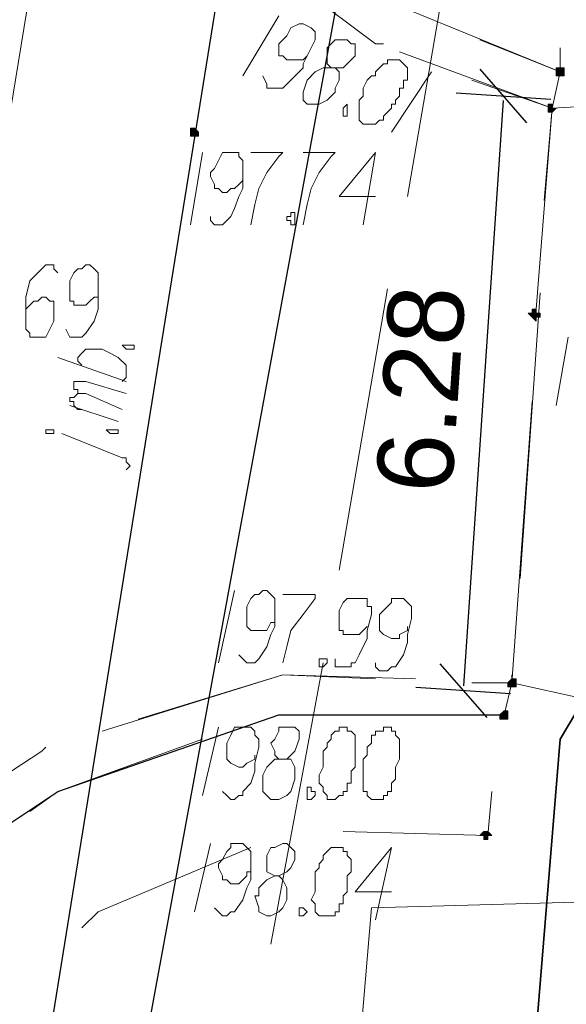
# Model space of a CAD drawing. Header units: metres. Extents: x 7431553 to 7432401, y 5544342 to 5544539.
# Tile 19 of 180: x 7432086.66 to 7432092.41, y 5544409.87 to 5544420.24. Entities that reach past the tile are written whole.
import ezdxf

# ---------------------------------------------------------------- set-up
doc = ezdxf.new("R2010")
doc.units = ezdxf.units.M
doc.header["$MEASUREMENT"] = 0
doc.layers.add('BG-PR90-PB-PZT-PZT01_2026_04_14$0$MAPA DCP', color=7, linetype='Continuous', lineweight=0)
doc.layers.add('PRIMETECH_XREF', color=7, linetype='Continuous', lineweight=5)
doc.layers.add('BG-PR90-PB-PZT-PZT01_2026_04_14$0$Z-wymiarowanie', color=43, linetype='Continuous')
doc.styles.add('BG-PR90-PB-PZT-PZT01_2026_04_14$0$Arial', font='arial.ttf')
doc.dimstyles.new('BG-PR90-PB-PZT-PZT01_2026_04_14$0$1-500', dxfattribs={"dimtxt": 0.8, "dimasz": 0.05, "dimexe": 0.009, "dimexo": 0.003125, "dimgap": 0.25, "dimtad": 1, "dimzin": 0, "dimdsep": 46, "dimtxsty": 'BG-PR90-PB-PZT-PZT01_2026_04_14$0$Arial', "dimblk1": 'BG-PR90-PB-PZT-PZT01_2026_04_14$0$ST', "dimblk2": 'BG-PR90-PB-PZT-PZT01_2026_04_14$0$ST', "dimsah": 1, "dimcen": 0, "dimse1": 1, "dimse2": 1, "dimclrd": 256, "dimclre": 256, "dimclrt": 256, "dimadec": 0, "dimazin": 0, "dimtfac": 1, "dimtdec": 0, "dimtix": 1, "dimtofl": 0, "dimtmove": 2, "dimatfit": 3, "dimldrblk": 'BG-PR90-PB-PZT-PZT01_2026_04_14$0$ST', "dimfxl": 1, "dimtolj": 1, "dimtzin": 0, "dimlwd": -1, "dimlwe": -1, "dimarcsym": 0})

# ---------------------------------------------------------------- blocks, each defined once
blk = doc.blocks.new('BG-PR90-PB-PZT-PZT01_2026_04_14$0$Naddrwiną2025_v2klauzulap')
at = {"layer": 'BG-PR90-PB-PZT-PZT01_2026_04_14$0$MAPA DCP', "linetype": 'Continuous', "lineweight": 0, "transparency": 33554559}
for points in [[(7431742.651, 5544506.52), (7431742.651, 5544506.52), (7431742.693, 5544506.52), (7431742.693, 5544506.52), (7431742.693, 5544506.52), (7431742.693, 5544506.52), (7431742.693, 5544506.562), (7431742.693, 5544506.562), (7431742.693, 5544506.562), (7431742.693, 5544506.562), (7431742.693, 5544506.605), (7431742.651, 5544506.605), (7431742.651, 5544506.605), (7431742.651, 5544506.605), (7431742.609, 5544506.605), (7431742.609, 5544506.562), (7431742.609, 5544506.562), (7431742.609, 5544506.562), (7431742.609, 5544506.562), (7431742.609, 5544506.52), (7431742.609, 5544506.52), (7431742.609, 5544506.52), (7431742.609, 5544506.52)], [(7431743.032, 5544506.435), (7431743.032, 5544506.435), (7431743.074, 5544506.435), (7431743.074, 5544506.435), (7431743.074, 5544506.435), (7431743.074, 5544506.435), (7431743.074, 5544506.478), (7431743.074, 5544506.478), (7431743.074, 5544506.478), (7431743.074, 5544506.478), (7431743.074, 5544506.478), (7431743.032, 5544506.52), (7431743.032, 5544506.52), (7431743.032, 5544506.52), (7431743.032, 5544506.478), (7431742.99, 5544506.478), (7431742.99, 5544506.478), (7431742.99, 5544506.478), (7431742.99, 5544506.478), (7431742.99, 5544506.435), (7431742.99, 5544506.435), (7431742.99, 5544506.435)], [(7431745.191, 5544506.224), (7431745.233, 5544506.266), (7431745.233, 5544506.266), (7431745.233, 5544506.266), (7431745.233, 5544506.266), (7431745.233, 5544506.266), (7431745.276, 5544506.308), (7431745.233, 5544506.308), (7431745.233, 5544506.308), (7431745.233, 5544506.308), (7431745.233, 5544506.308), (7431745.233, 5544506.351), (7431745.191, 5544506.351), (7431745.191, 5544506.351), (7431745.191, 5544506.308), (7431745.191, 5544506.308), (7431745.191, 5544506.308), (7431745.149, 5544506.308), (7431745.149, 5544506.308), (7431745.149, 5544506.266), (7431745.191, 5544506.266), (7431745.191, 5544506.266), (7431745.191, 5544506.266), (7431745.191, 5544506.266), (7431745.191, 5544506.266)], [(7431749.086, 5544506.012), (7431749.128, 5544506.012), (7431749.128, 5544506.012), (7431749.128, 5544506.012), (7431749.128, 5544506.054), (7431749.128, 5544506.054), (7431749.128, 5544506.054), (7431749.128, 5544506.054), (7431749.128, 5544506.097), (7431749.128, 5544506.097), (7431749.128, 5544506.097), (7431749.128, 5544506.097), (7431749.086, 5544506.097), (7431749.086, 5544506.097), (7431749.086, 5544506.097), (7431749.086, 5544506.097), (7431749.043, 5544506.097), (7431749.043, 5544506.054), (7431749.043, 5544506.054), (7431749.043, 5544506.054), (7431749.043, 5544506.054)], [(7431749.424, 5544505.927), (7431749.467, 5544505.927), (7431749.467, 5544505.927), (7431749.467, 5544505.927), (7431749.467, 5544505.97), (7431749.467, 5544505.97), (7431749.467, 5544505.97), (7431749.467, 5544506.012), (7431749.467, 5544506.012), (7431749.467, 5544506.012), (7431749.467, 5544506.012), (7431749.467, 5544506.012), (7431749.424, 5544506.012), (7431749.424, 5544506.012), (7431749.424, 5544506.012), (7431749.424, 5544506.012), (7431749.382, 5544506.012), (7431749.382, 5544506.012), (7431749.382, 5544505.97), (7431749.382, 5544505.97), (7431749.382, 5544505.97)], [(7431750.694, 5544505.716), (7431750.694, 5544505.716), (7431750.694, 5544505.758), (7431750.737, 5544505.758), (7431750.737, 5544505.758), (7431750.737, 5544505.758), (7431750.737, 5544505.8), (7431750.737, 5544505.8), (7431750.737, 5544505.8), (7431750.737, 5544505.8), (7431750.694, 5544505.8), (7431750.694, 5544505.843), (7431750.694, 5544505.843), (7431750.694, 5544505.843), (7431750.652, 5544505.8), (7431750.652, 5544505.8), (7431750.652, 5544505.8), (7431750.652, 5544505.8), (7431750.652, 5544505.8), (7431750.652, 5544505.758), (7431750.652, 5544505.758), (7431750.652, 5544505.758), (7431750.652, 5544505.758)], [(7431743.286, 5544502.668), (7431743.328, 5544502.668), (7431743.328, 5544502.668), (7431743.328, 5544502.668), (7431743.328, 5544502.668), (7431743.328, 5544502.668), (7431743.328, 5544502.71), (7431743.328, 5544502.71), (7431743.328, 5544502.71), (7431743.328, 5544502.752), (7431743.328, 5544502.752), (7431743.328, 5544502.752), (7431743.286, 5544502.752), (7431743.286, 5544502.752), (7431743.286, 5544502.752), (7431743.286, 5544502.752), (7431743.244, 5544502.71), (7431743.244, 5544502.71), (7431743.244, 5544502.71), (7431743.244, 5544502.668), (7431743.244, 5544502.668)]]:
    blk.add_hatch(color=256, dxfattribs=at).paths.add_polyline_path(points)
at = {"layer": 'BG-PR90-PB-PZT-PZT01_2026_04_14$0$MAPA DCP', "color": 1, "linetype": 'Continuous', "lineweight": 18, "transparency": 33554687}
for points in [[(7431770.083, 5544497.757), (7431763.902, 5544498.815), (7431752.811, 5544501.186), (7431737.063, 5544503.726), (7431734.989, 5544503.726), (7431705.313, 5544505.673), (7431674.537, 5544507.663), (7431671.489, 5544507.748), (7431664.504, 5544508.721), (7431660.482, 5544511.304), (7431658.831, 5544513.039), (7431657.053, 5544516.849), (7431656.249, 5544521.04), (7431658.196, 5544542.588), (7431658.873, 5544545.975), (7431662.98, 5544562.612), (7431663.276, 5544568.157), (7431664.334, 5544568.115)], [(7431741, 5544505.462), (7431743.963, 5544504.954)], [(7431744.937, 5544504.742), (7431747.9, 5544504.234)], [(7431748.874, 5544504.065), (7431751.837, 5544503.514)]]:
    blk.add_lwpolyline(points, dxfattribs=at)
at = {"layer": 'BG-PR90-PB-PZT-PZT01_2026_04_14$0$MAPA DCP', "color": 54, "linetype": 'Continuous', "lineweight": 18, "true_color": 0x9a9a00, "transparency": 33554687}
blk.add_lwpolyline([(7431635.378, 5544521.633), (7431636.733, 5544521.548), (7431639.993, 5544521.21), (7431662.345, 5544520.321), (7431670.473, 5544512.32), (7431732.83, 5544508.594), (7431751.372, 5544507.578), (7431751.456, 5544504.573), (7431767.712, 5544503.218), (7431770.083, 5544503.049)], dxfattribs=at)
at = {"layer": 'BG-PR90-PB-PZT-PZT01_2026_04_14$0$MAPA DCP', "linetype": 'Continuous', "lineweight": 18, "transparency": 33554687}
for points in [[(7431749.255, 5544508.933), (7431749.255, 5544506.816), (7431749.086, 5544506.054), (7431749.001, 5544506.054)], [(7431744.006, 5544506.393), (7431743.032, 5544506.478), (7431742.99, 5544507.24), (7431743.074, 5544508.51)], [(7431742.397, 5544506.562), (7431742.651, 5544506.562), (7431741.974, 5544504.911)], [(7431742.439, 5544504.869), (7431743.032, 5544506.478), (7431742.651, 5544506.562), (7431742.312, 5544505.716)], [(7431742.736, 5544505.631), (7431743.032, 5544506.478), (7431745.149, 5544506.308)], [(7431747.985, 5544506.139), (7431744.979, 5544506.351)], [(7431746.122, 5544506.266), (7431749.086, 5544506.054)], [(7431749.424, 5544503.768), (7431749.424, 5544505.97), (7431749.086, 5544506.054), (7431749.086, 5544505.631)], [(7431749.424, 5544503.768), (7431749.424, 5544505.758)], [(7431750.229, 5544505.843), (7431750.694, 5544505.8), (7431750.652, 5544504.276)], [(7431749.043, 5544505.038), (7431749.001, 5544503.641), (7431749.467, 5544502.117)], [(7431740.407, 5544502.456), (7431741.212, 5544503.091), (7431742.355, 5544504.615), (7431742.355, 5544504.7)], [(7431749.043, 5544504.615), (7431749.001, 5544503.641), (7431749.594, 5544501.736)], [(7431750.821, 5544503.303), (7431751.499, 5544501.694), (7431751.668, 5544501.525)], [(7431750.44, 5544500.974), (7431750.229, 5544501.271), (7431749.678, 5544502.795)], [(7431751.033, 5544500.17), (7431750.821, 5544500.382), (7431750.229, 5544501.271), (7431749.678, 5544502.795)], [(7431749.763, 5544501.144), (7431749.805, 5544501.101), (7431750.44, 5544500.128), (7431751.541, 5544498.985), (7431751.668, 5544498.9)]]:
    blk.add_lwpolyline(points, dxfattribs=at)
at = {"layer": 'BG-PR90-PB-PZT-PZT01_2026_04_14$0$MAPA DCP', "linetype": 'Continuous', "lineweight": 35, "transparency": 33554687}
blk.add_lwpolyline([(7431749.255, 5544506.816), (7431749.678, 5544506.562), (7431755.901, 5544506.054), (7431770.083, 5544505.081)], dxfattribs=at)
at = {"layer": 'BG-PR90-PB-PZT-PZT01_2026_04_14$0$MAPA DCP', "linetype": 'Continuous', "lineweight": 0, "transparency": 33554687}
for points in [[(7431742.651, 5544506.52), (7431742.651, 5544506.52), (7431742.693, 5544506.52), (7431742.693, 5544506.52), (7431742.693, 5544506.52), (7431742.693, 5544506.52), (7431742.693, 5544506.562), (7431742.693, 5544506.562), (7431742.693, 5544506.562), (7431742.693, 5544506.562), (7431742.693, 5544506.605), (7431742.651, 5544506.605), (7431742.651, 5544506.605), (7431742.651, 5544506.605), (7431742.609, 5544506.605), (7431742.609, 5544506.562), (7431742.609, 5544506.562), (7431742.609, 5544506.562), (7431742.609, 5544506.562), (7431742.609, 5544506.52), (7431742.609, 5544506.52), (7431742.609, 5544506.52), (7431742.609, 5544506.52)], [(7431743.032, 5544506.435), (7431743.032, 5544506.435), (7431743.074, 5544506.435), (7431743.074, 5544506.435), (7431743.074, 5544506.435), (7431743.074, 5544506.435), (7431743.074, 5544506.478), (7431743.074, 5544506.478), (7431743.074, 5544506.478), (7431743.074, 5544506.478), (7431743.074, 5544506.478), (7431743.032, 5544506.52), (7431743.032, 5544506.52), (7431743.032, 5544506.52), (7431743.032, 5544506.478), (7431742.99, 5544506.478), (7431742.99, 5544506.478), (7431742.99, 5544506.478), (7431742.99, 5544506.478), (7431742.99, 5544506.435), (7431742.99, 5544506.435), (7431742.99, 5544506.435), (7431743.032, 5544506.435)], [(7431745.191, 5544506.224), (7431745.233, 5544506.266), (7431745.233, 5544506.266), (7431745.233, 5544506.266), (7431745.233, 5544506.266), (7431745.233, 5544506.266), (7431745.276, 5544506.308), (7431745.233, 5544506.308), (7431745.233, 5544506.308), (7431745.233, 5544506.308), (7431745.233, 5544506.308), (7431745.233, 5544506.351), (7431745.191, 5544506.351), (7431745.191, 5544506.351), (7431745.191, 5544506.308), (7431745.191, 5544506.308), (7431745.191, 5544506.308), (7431745.149, 5544506.308), (7431745.149, 5544506.308), (7431745.149, 5544506.266), (7431745.191, 5544506.266), (7431745.191, 5544506.266), (7431745.191, 5544506.266), (7431745.191, 5544506.266)], [(7431749.086, 5544506.012), (7431749.128, 5544506.012), (7431749.128, 5544506.012), (7431749.128, 5544506.012), (7431749.128, 5544506.054), (7431749.128, 5544506.054), (7431749.128, 5544506.054), (7431749.128, 5544506.054), (7431749.128, 5544506.097), (7431749.128, 5544506.097), (7431749.128, 5544506.097), (7431749.128, 5544506.097), (7431749.086, 5544506.097), (7431749.086, 5544506.097), (7431749.086, 5544506.097), (7431749.086, 5544506.097), (7431749.043, 5544506.097), (7431749.043, 5544506.054), (7431749.043, 5544506.054), (7431749.043, 5544506.054), (7431749.043, 5544506.054), (7431749.086, 5544506.012), (7431749.086, 5544506.012)], [(7431749.424, 5544505.927), (7431749.467, 5544505.927), (7431749.467, 5544505.927), (7431749.467, 5544505.927), (7431749.467, 5544505.97), (7431749.467, 5544505.97), (7431749.467, 5544505.97), (7431749.467, 5544506.012), (7431749.467, 5544506.012), (7431749.467, 5544506.012), (7431749.467, 5544506.012), (7431749.467, 5544506.012), (7431749.424, 5544506.012), (7431749.424, 5544506.012), (7431749.424, 5544506.012), (7431749.424, 5544506.012), (7431749.382, 5544506.012), (7431749.382, 5544506.012), (7431749.382, 5544505.97), (7431749.382, 5544505.97), (7431749.382, 5544505.97), (7431749.424, 5544505.927), (7431749.424, 5544505.927)], [(7431750.694, 5544505.716), (7431750.694, 5544505.716), (7431750.694, 5544505.758), (7431750.737, 5544505.758), (7431750.737, 5544505.758), (7431750.737, 5544505.758), (7431750.737, 5544505.8), (7431750.737, 5544505.8), (7431750.737, 5544505.8), (7431750.737, 5544505.8), (7431750.694, 5544505.8), (7431750.694, 5544505.843), (7431750.694, 5544505.843), (7431750.694, 5544505.843), (7431750.652, 5544505.8), (7431750.652, 5544505.8), (7431750.652, 5544505.8), (7431750.652, 5544505.8), (7431750.652, 5544505.8), (7431750.652, 5544505.758), (7431750.652, 5544505.758), (7431750.652, 5544505.758), (7431750.652, 5544505.758)], [(7431743.286, 5544502.668), (7431743.328, 5544502.668), (7431743.328, 5544502.668), (7431743.328, 5544502.668), (7431743.328, 5544502.668), (7431743.328, 5544502.668), (7431743.328, 5544502.71), (7431743.328, 5544502.71), (7431743.328, 5544502.71), (7431743.328, 5544502.752), (7431743.328, 5544502.752), (7431743.328, 5544502.752), (7431743.286, 5544502.752), (7431743.286, 5544502.752), (7431743.286, 5544502.752), (7431743.286, 5544502.752), (7431743.244, 5544502.71), (7431743.244, 5544502.71), (7431743.244, 5544502.71), (7431743.244, 5544502.668), (7431743.244, 5544502.668), (7431743.286, 5544502.668), (7431743.286, 5544502.668)]]:
    blk.add_lwpolyline(points, close=True, dxfattribs=at)
at = {"layer": 'BG-PR90-PB-PZT-PZT01_2026_04_14$0$MAPA DCP', "linetype": 'Continuous', "lineweight": 9, "transparency": 33554687}
for points in [[(7431745.445, 5544506.647), (7431746.165, 5544506.52)], [(7431742.651, 5544505.208), (7431743.286, 5544504.784)], [(7431748.874, 5544504.615), (7431748.916, 5544504.615), (7431748.959, 5544504.657), (7431748.959, 5544504.742), (7431748.916, 5544504.784), (7431748.916, 5544504.827), (7431748.789, 5544504.911), (7431748.662, 5544504.954), (7431748.578, 5544504.954), (7431748.408, 5544504.996), (7431748.324, 5544504.996), (7431748.281, 5544504.996), (7431748.239, 5544504.954), (7431748.197, 5544504.911), (7431748.197, 5544504.827), (7431748.197, 5544504.784), (7431748.239, 5544504.784), (7431748.281, 5544504.742), (7431748.366, 5544504.657), (7431748.408, 5544504.657), (7431748.451, 5544504.657), (7431748.535, 5544504.657), (7431748.578, 5544504.7), (7431748.62, 5544504.784), (7431748.62, 5544504.869), (7431748.578, 5544504.869), (7431748.535, 5544504.954), (7431748.493, 5544504.954)], [(7431751.287, 5544504.784), (7431751.287, 5544504.403), (7431750.821, 5544504.784), (7431751.583, 5544504.615)], [(7431743.963, 5544504.615), (7431743.963, 5544504.234), (7431743.498, 5544504.615), (7431744.26, 5544504.488)], [(7431748.832, 5544504.192), (7431748.916, 5544504.192), (7431748.916, 5544504.361), (7431748.874, 5544504.361), (7431748.874, 5544504.403), (7431748.789, 5544504.446), (7431748.62, 5544504.53), (7431748.535, 5544504.53), (7431748.366, 5544504.573), (7431748.281, 5544504.573), (7431748.281, 5544504.53), (7431748.197, 5544504.53), (7431748.197, 5544504.488), (7431748.197, 5544504.446), (7431748.197, 5544504.403), (7431748.197, 5544504.361), (7431748.197, 5544504.319), (7431748.239, 5544504.276), (7431748.324, 5544504.234), (7431748.408, 5544504.234), (7431748.451, 5544504.234), (7431748.535, 5544504.234), (7431748.535, 5544504.276), (7431748.578, 5544504.276), (7431748.578, 5544504.319), (7431748.578, 5544504.361), (7431748.578, 5544504.403), (7431748.578, 5544504.446), (7431748.535, 5544504.488), (7431748.493, 5544504.53)], [(7431742.609, 5544504.149), (7431742.609, 5544504.276), (7431742.566, 5544504.319), (7431742.482, 5544504.403), (7431742.397, 5544504.403), (7431742.355, 5544504.403), (7431742.355, 5544504.361), (7431742.312, 5544504.319), (7431742.312, 5544504.234), (7431742.312, 5544504.192), (7431742.397, 5544504.107), (7431742.439, 5544504.107), (7431742.524, 5544504.107), (7431742.566, 5544504.107), (7431742.609, 5544504.149), (7431742.609, 5544504.065), (7431742.651, 5544503.98), (7431742.736, 5544503.895), (7431742.863, 5544503.853), (7431742.947, 5544503.853), (7431742.99, 5544503.895), (7431742.99, 5544503.938), (7431742.99, 5544504.022), (7431742.947, 5544504.107), (7431742.863, 5544504.192), (7431742.82, 5544504.192), (7431742.736, 5544504.234), (7431742.651, 5544504.234), (7431742.609, 5544504.192)], [(7431743.498, 5544503.853), (7431743.498, 5544504.192), (7431743.54, 5544504.149), (7431743.709, 5544504.022), (7431743.879, 5544503.938), (7431744.048, 5544503.895), (7431744.26, 5544503.853)], [(7431742.693, 5544503.43), (7431742.778, 5544503.472), (7431742.82, 5544503.472), (7431742.82, 5544503.641), (7431742.736, 5544503.726), (7431742.609, 5544503.853), (7431742.566, 5544503.853), (7431742.397, 5544503.938), (7431742.312, 5544503.98), (7431742.27, 5544503.98), (7431742.228, 5544503.98), (7431742.185, 5544503.938), (7431742.143, 5544503.853), (7431742.143, 5544503.811), (7431742.185, 5544503.726), (7431742.27, 5544503.684), (7431742.312, 5544503.641), (7431742.355, 5544503.599), (7431742.439, 5544503.599), (7431742.482, 5544503.599), (7431742.482, 5544503.641), (7431742.524, 5544503.684), (7431742.524, 5544503.726), (7431742.524, 5544503.768), (7431742.524, 5544503.811), (7431742.524, 5544503.853), (7431742.482, 5544503.895)], [(7431748.154, 5544503.641), (7431748.154, 5544503.98), (7431748.197, 5544503.98), (7431748.366, 5544503.853), (7431748.535, 5544503.726), (7431748.705, 5544503.684), (7431748.874, 5544503.641)], [(7431749.89, 5544503.599), (7431749.89, 5544503.684), (7431749.848, 5544503.726), (7431749.805, 5544503.768), (7431749.678, 5544503.811), (7431749.594, 5544503.811), (7431749.551, 5544503.768), (7431749.551, 5544503.726), (7431749.551, 5544503.684), (7431749.551, 5544503.599), (7431749.594, 5544503.599), (7431749.678, 5544503.557), (7431749.721, 5544503.514), (7431749.805, 5544503.557), (7431749.848, 5544503.557), (7431749.89, 5544503.599), (7431749.89, 5544503.557), (7431749.975, 5544503.472), (7431750.059, 5544503.43), (7431750.102, 5544503.43), (7431750.229, 5544503.43), (7431750.271, 5544503.472), (7431750.313, 5544503.514), (7431750.313, 5544503.599), (7431750.271, 5544503.684), (7431750.229, 5544503.726), (7431750.102, 5544503.768), (7431750.059, 5544503.768), (7431749.975, 5544503.768), (7431749.89, 5544503.726), (7431749.89, 5544503.684)], [(7431751.118, 5544503.557), (7431751.118, 5544503.599), (7431751.075, 5544503.684), (7431751.033, 5544503.726), (7431750.948, 5544503.768), (7431750.864, 5544503.768), (7431750.821, 5544503.726), (7431750.779, 5544503.684), (7431750.779, 5544503.641), (7431750.821, 5544503.557), (7431750.821, 5544503.514), (7431750.906, 5544503.472), (7431750.948, 5544503.472), (7431751.033, 5544503.472), (7431751.075, 5544503.472), (7431751.118, 5544503.557), (7431751.16, 5544503.472), (7431751.245, 5544503.387), (7431751.329, 5544503.387), (7431751.329, 5544503.345), (7431751.456, 5544503.387), (7431751.499, 5544503.387), (7431751.541, 5544503.472), (7431751.541, 5544503.514), (7431751.499, 5544503.599), (7431751.456, 5544503.641), (7431751.372, 5544503.684), (7431751.329, 5544503.684), (7431751.245, 5544503.684), (7431751.16, 5544503.641), (7431751.118, 5544503.599)], [(7431742.058, 5544503.599), (7431742.693, 5544503.218)], [(7431743.498, 5544503.303), (7431743.498, 5544503.641), (7431743.54, 5544503.599), (7431743.709, 5544503.472), (7431743.879, 5544503.387), (7431744.048, 5544503.345), (7431744.26, 5544503.303)], [(7431748.789, 5544503.176), (7431748.832, 5544503.218), (7431748.874, 5544503.26), (7431748.874, 5544503.345), (7431748.832, 5544503.387), (7431748.705, 5544503.472), (7431748.578, 5544503.514), (7431748.493, 5544503.557), (7431748.324, 5544503.557), (7431748.239, 5544503.557), (7431748.197, 5544503.557), (7431748.154, 5544503.514), (7431748.112, 5544503.472), (7431748.112, 5544503.43), (7431748.154, 5544503.387), (7431748.154, 5544503.345), (7431748.197, 5544503.303), (7431748.281, 5544503.26), (7431748.324, 5544503.26), (7431748.408, 5544503.26), (7431748.451, 5544503.26), (7431748.493, 5544503.26), (7431748.535, 5544503.303), (7431748.535, 5544503.345), (7431748.535, 5544503.387), (7431748.535, 5544503.43), (7431748.535, 5544503.472), (7431748.451, 5544503.514), (7431748.451, 5544503.557), (7431748.408, 5544503.557)], [(7431750.229, 5544503.006), (7431750.271, 5544503.049), (7431750.313, 5544503.091), (7431750.313, 5544503.133), (7431750.271, 5544503.176), (7431750.271, 5544503.218), (7431750.229, 5544503.218), (7431750.144, 5544503.303), (7431750.017, 5544503.345), (7431749.932, 5544503.345), (7431749.763, 5544503.387), (7431749.678, 5544503.387), (7431749.636, 5544503.345), (7431749.594, 5544503.345), (7431749.551, 5544503.303), (7431749.551, 5544503.26), (7431749.551, 5544503.218), (7431749.551, 5544503.176), (7431749.551, 5544503.133), (7431749.636, 5544503.091), (7431749.721, 5544503.049), (7431749.763, 5544503.049), (7431749.805, 5544503.049), (7431749.89, 5544503.049), (7431749.932, 5544503.091), (7431749.975, 5544503.176), (7431749.975, 5544503.218), (7431749.932, 5544503.26), (7431749.89, 5544503.345), (7431749.848, 5544503.345)], [(7431751.456, 5544502.922), (7431751.499, 5544502.964), (7431751.541, 5544503.006), (7431751.541, 5544503.049), (7431751.499, 5544503.091), (7431751.499, 5544503.133), (7431751.372, 5544503.218), (7431751.245, 5544503.26), (7431751.16, 5544503.303), (7431750.991, 5544503.303), (7431750.906, 5544503.303), (7431750.864, 5544503.303), (7431750.821, 5544503.26), (7431750.779, 5544503.218), (7431750.779, 5544503.133), (7431750.779, 5544503.091), (7431750.821, 5544503.091), (7431750.864, 5544503.049), (7431750.948, 5544503.006), (7431750.991, 5544502.964), (7431751.033, 5544502.964), (7431751.118, 5544503.006), (7431751.16, 5544503.006), (7431751.16, 5544503.049), (7431751.202, 5544503.091), (7431751.202, 5544503.133), (7431751.202, 5544503.176), (7431751.16, 5544503.218), (7431751.118, 5544503.26), (7431751.075, 5544503.26), (7431751.075, 5544503.303)], [(7431744.175, 5544502.879), (7431744.217, 5544502.879), (7431744.26, 5544502.922), (7431744.26, 5544503.006), (7431744.217, 5544503.049), (7431744.175, 5544503.091), (7431744.09, 5544503.133), (7431743.963, 5544503.176), (7431743.879, 5544503.218), (7431743.709, 5544503.218), (7431743.625, 5544503.218), (7431743.582, 5544503.218), (7431743.54, 5544503.176), (7431743.498, 5544503.176), (7431743.498, 5544503.133), (7431743.498, 5544503.049), (7431743.498, 5544503.006), (7431743.582, 5544502.964), (7431743.667, 5544502.922), (7431743.709, 5544502.879), (7431743.752, 5544502.879), (7431743.836, 5544502.922), (7431743.879, 5544502.922), (7431743.879, 5544502.964), (7431743.921, 5544503.006), (7431743.921, 5544503.049), (7431743.879, 5544503.091), (7431743.879, 5544503.133), (7431743.836, 5544503.176), (7431743.794, 5544503.218)], [(7431748.112, 5544503.133), (7431748.874, 5544502.964)], [(7431749.551, 5544502.964), (7431750.271, 5544502.795)], [(7431750.779, 5544502.879), (7431751.499, 5544502.71)], [(7431743.498, 5544502.795), (7431744.26, 5544502.668)], [(7431746.842, 5544501.99), (7431746.8, 5544502.033), (7431746.757, 5544501.99), (7431746.715, 5544501.99), (7431746.715, 5544501.948), (7431746.461, 5544501.313)], [(7431745.741, 5544501.525), (7431745.699, 5544501.482), (7431745.657, 5544501.482), (7431745.614, 5544501.525), (7431745.572, 5544501.567), (7431745.572, 5544501.652), (7431745.572, 5544501.736), (7431745.614, 5544501.821), (7431745.657, 5544501.906), (7431745.741, 5544501.99), (7431745.826, 5544501.99), (7431745.868, 5544501.99), (7431745.911, 5544501.948)], [(7431745.911, 5544501.99), (7431745.657, 5544501.271)], [(7431746.207, 5544501.525), (7431746.207, 5544501.482), (7431746.165, 5544501.44), (7431746.122, 5544501.44), (7431746.122, 5544501.398), (7431746.08, 5544501.398), (7431746.08, 5544501.44), (7431746.038, 5544501.482), (7431746.038, 5544501.525), (7431746.038, 5544501.567), (7431746.038, 5544501.482), (7431745.995, 5544501.482), (7431745.995, 5544501.44), (7431745.953, 5544501.44), (7431745.911, 5544501.44), (7431745.911, 5544501.482), (7431745.911, 5544501.567), (7431746.038, 5544501.99)], [(7431746.207, 5544501.948), (7431746.038, 5544501.567)], [(7431746.334, 5544501.906), (7431746.165, 5544501.398)], [(7431745.36, 5544501.355), (7431745.445, 5544501.398), (7431745.445, 5544501.525), (7431745.403, 5544501.567), (7431745.276, 5544501.652), (7431745.149, 5544501.694), (7431745.064, 5544501.694), (7431744.895, 5544501.694), (7431744.81, 5544501.694), (7431744.768, 5544501.694), (7431744.725, 5544501.652), (7431744.683, 5544501.609), (7431744.683, 5544501.567), (7431744.725, 5544501.525), (7431744.725, 5544501.482), (7431744.768, 5544501.44), (7431744.852, 5544501.398), (7431744.937, 5544501.398), (7431744.979, 5544501.398), (7431745.064, 5544501.398), (7431745.064, 5544501.44), (7431745.106, 5544501.44), (7431745.106, 5544501.482), (7431745.106, 5544501.525), (7431745.106, 5544501.567), (7431745.064, 5544501.609), (7431745.022, 5544501.652), (7431745.022, 5544501.694), (7431744.979, 5544501.694)], [(7431744.768, 5544501.271), (7431744.725, 5544501.228), (7431744.683, 5544501.228), (7431744.683, 5544501.144), (7431744.725, 5544501.101), (7431744.768, 5544501.059), (7431744.852, 5544500.974), (7431745.022, 5544500.932), (7431745.064, 5544500.932), (7431745.233, 5544500.932), (7431745.318, 5544500.932), (7431745.36, 5544500.932), (7431745.403, 5544500.974), (7431745.445, 5544500.974), (7431745.445, 5544501.017), (7431745.445, 5544501.059), (7431745.445, 5544501.101), (7431745.445, 5544501.144), (7431745.36, 5544501.186), (7431745.276, 5544501.228), (7431745.233, 5544501.228), (7431745.191, 5544501.228), (7431745.106, 5544501.228), (7431745.064, 5544501.228), (7431745.064, 5544501.186), (7431745.022, 5544501.144), (7431745.022, 5544501.101), (7431745.064, 5544501.059), (7431745.064, 5544501.017), (7431745.106, 5544500.974), (7431745.149, 5544500.932)]]:
    blk.add_lwpolyline(points, dxfattribs=at)
at = {"layer": 'BG-PR90-PB-PZT-PZT01_2026_04_14$0$MAPA DCP', "linetype": 'Continuous', "lineweight": 25, "transparency": 33554687}
for points in [[(7431770.083, 5544495.344), (7431755.309, 5544497.757), (7431753.15, 5544498.434), (7431751.964, 5544499.196), (7431750.821, 5544500.382), (7431750.229, 5544501.271), (7431749.424, 5544503.599), (7431749.424, 5544505.97)], [(7431739.01, 5544504.742), (7431753.065, 5544502.16)], [(7431752.811, 5544501.186), (7431737.063, 5544503.726)]]:
    blk.add_lwpolyline(points, dxfattribs=at)
at = {"layer": 'BG-PR90-PB-PZT-PZT01_2026_04_14$0$MAPA DCP', "color": 24, "linetype": 'Continuous', "lineweight": 18, "true_color": 0x9a3300, "transparency": 33554687}
blk.add_lwpolyline([(7431770.083, 5544496.36), (7431754.758, 5544498.858), (7431733.761, 5544502.287), (7431688.803, 5544505.208)], dxfattribs=at)
at = {"layer": 'BG-PR90-PB-PZT-PZT01_2026_04_14$0$MAPA DCP', "color": 5, "linetype": 'Continuous', "lineweight": 18, "transparency": 33554687}
blk.add_lwpolyline([(7431770.083, 5544499.239), (7431753.065, 5544502.16), (7431739.01, 5544504.742), (7431736.978, 5544505.038)], dxfattribs=at)
at = {"layer": 'BG-PR90-PB-PZT-PZT01_2026_04_14$0$MAPA DCP', "linetype": 'Continuous', "lineweight": 9, "transparency": 33554687}
for points in [[(7431742.524, 5544504.869), (7431742.524, 5544504.742), (7431742.566, 5544504.742), (7431742.566, 5544504.7), (7431742.609, 5544504.657), (7431742.651, 5544504.615), (7431742.693, 5544504.615), (7431742.693, 5544504.573), (7431742.736, 5544504.53), (7431742.82, 5544504.488), (7431742.905, 5544504.488), (7431742.947, 5544504.446), (7431742.99, 5544504.446), (7431743.074, 5544504.446), (7431743.117, 5544504.446), (7431743.159, 5544504.446), (7431743.201, 5544504.488), (7431743.201, 5544504.53), (7431743.201, 5544504.573), (7431743.201, 5544504.615), (7431743.159, 5544504.657), (7431743.159, 5544504.7), (7431743.117, 5544504.7), (7431743.074, 5544504.742), (7431743.032, 5544504.784), (7431742.99, 5544504.784), (7431742.99, 5544504.827), (7431742.947, 5544504.827), (7431742.905, 5544504.869), (7431742.863, 5544504.869), (7431742.82, 5544504.869), (7431742.82, 5544504.911), (7431742.736, 5544504.911), (7431742.736, 5544504.954), (7431742.693, 5544504.954), (7431742.651, 5544504.954), (7431742.609, 5544504.954), (7431742.566, 5544504.911)], [(7431749.551, 5544504.742), (7431749.551, 5544504.7), (7431749.594, 5544504.7), (7431749.594, 5544504.615), (7431749.636, 5544504.615), (7431749.636, 5544504.573), (7431749.678, 5544504.573), (7431749.721, 5544504.573), (7431749.763, 5544504.53), (7431749.805, 5544504.53), (7431749.848, 5544504.53), (7431749.89, 5544504.488), (7431749.975, 5544504.488), (7431750.059, 5544504.488), (7431750.102, 5544504.488), (7431750.144, 5544504.488), (7431750.229, 5544504.488), (7431750.229, 5544504.53), (7431750.271, 5544504.53), (7431750.313, 5544504.573), (7431750.313, 5544504.615), (7431750.313, 5544504.657), (7431750.313, 5544504.7), (7431750.271, 5544504.7), (7431750.271, 5544504.742), (7431750.229, 5544504.742), (7431750.229, 5544504.784), (7431750.186, 5544504.784), (7431750.144, 5544504.784), (7431750.102, 5544504.827), (7431750.059, 5544504.827), (7431750.017, 5544504.827), (7431749.975, 5544504.827), (7431749.89, 5544504.869), (7431749.848, 5544504.869), (7431749.805, 5544504.869), (7431749.763, 5544504.869), (7431749.721, 5544504.869), (7431749.678, 5544504.869), (7431749.636, 5544504.827), (7431749.594, 5544504.827), (7431749.594, 5544504.784), (7431749.551, 5544504.784)], [(7431742.99, 5544504.319), (7431743.117, 5544504.319), (7431743.117, 5544504.276), (7431743.032, 5544504.276)], [(7431749.551, 5544504.276), (7431749.551, 5544504.234), (7431749.594, 5544504.234), (7431749.594, 5544504.192), (7431749.636, 5544504.149), (7431749.678, 5544504.149), (7431749.721, 5544504.107), (7431749.763, 5544504.107), (7431749.805, 5544504.065), (7431749.89, 5544504.065), (7431749.975, 5544504.065), (7431750.059, 5544504.022), (7431750.102, 5544504.022), (7431750.144, 5544504.022), (7431750.186, 5544504.065), (7431750.229, 5544504.065), (7431750.271, 5544504.107), (7431750.313, 5544504.107), (7431750.313, 5544504.149), (7431750.313, 5544504.192), (7431750.271, 5544504.234), (7431750.271, 5544504.276), (7431750.229, 5544504.276), (7431750.229, 5544504.319), (7431750.186, 5544504.319), (7431750.144, 5544504.319), (7431750.144, 5544504.361), (7431750.102, 5544504.361), (7431750.059, 5544504.361), (7431750.017, 5544504.361), (7431749.975, 5544504.403), (7431749.89, 5544504.403), (7431749.848, 5544504.403), (7431749.805, 5544504.403), (7431749.763, 5544504.403), (7431749.721, 5544504.403), (7431749.678, 5544504.403), (7431749.636, 5544504.403), (7431749.594, 5544504.361), (7431749.594, 5544504.319), (7431749.551, 5544504.319)], [(7431750.821, 5544504.234), (7431750.821, 5544504.149), (7431750.864, 5544504.107), (7431750.906, 5544504.065), (7431750.948, 5544504.065), (7431750.991, 5544504.022), (7431751.033, 5544504.022), (7431751.075, 5544503.98), (7431751.118, 5544503.98), (7431751.202, 5544503.98), (7431751.287, 5544503.98), (7431751.372, 5544503.938), (7431751.414, 5544503.98), (7431751.456, 5544503.98), (7431751.499, 5544503.98), (7431751.541, 5544504.022), (7431751.541, 5544504.065), (7431751.541, 5544504.107), (7431751.541, 5544504.149), (7431751.541, 5544504.192), (7431751.499, 5544504.192), (7431751.499, 5544504.234), (7431751.456, 5544504.234), (7431751.414, 5544504.234), (7431751.414, 5544504.276), (7431751.372, 5544504.276), (7431751.329, 5544504.276), (7431751.287, 5544504.319), (7431751.245, 5544504.319), (7431751.202, 5544504.319), (7431751.16, 5544504.319), (7431751.118, 5544504.319), (7431751.075, 5544504.361), (7431750.991, 5544504.361), (7431750.948, 5544504.361), (7431750.906, 5544504.319), (7431750.864, 5544504.319), (7431750.864, 5544504.276), (7431750.821, 5544504.276)], [(7431748.832, 5544504.065), (7431748.832, 5544504.107), (7431748.874, 5544504.107), (7431748.916, 5544504.065), (7431748.916, 5544504.022), (7431748.874, 5544504.022), (7431748.832, 5544504.022)], [(7431750.186, 5544503.895), (7431750.186, 5544503.938), (7431750.229, 5544503.938), (7431750.229, 5544503.98), (7431750.271, 5544503.98), (7431750.313, 5544503.938), (7431750.313, 5544503.895), (7431750.271, 5544503.895), (7431750.229, 5544503.895)], [(7431751.456, 5544503.853), (7431751.499, 5544503.895), (7431751.541, 5544503.853), (7431751.541, 5544503.811), (7431751.499, 5544503.811), (7431751.456, 5544503.811)], [(7431744.133, 5544503.726), (7431744.133, 5544503.768), (7431744.26, 5544503.768), (7431744.26, 5544503.726), (7431744.217, 5544503.726), (7431744.217, 5544503.684), (7431744.175, 5544503.684), (7431744.175, 5544503.726)], [(7431745.53, 5544501.948), (7431745.53, 5544502.075), (7431745.572, 5544502.075), (7431745.572, 5544501.99)], [(7431746.419, 5544501.779), (7431746.419, 5544501.906), (7431746.461, 5544501.906), (7431746.461, 5544501.821)], [(7431746.419, 5544501.144), (7431746.419, 5544501.228), (7431746.461, 5544501.228), (7431746.461, 5544501.144)]]:
    blk.add_lwpolyline(points, close=True, dxfattribs=at)
blk = doc.blocks.new('BG-PR90-PB-PZT-PZT01_2026_04_14$0$ST')
at = {"color": 8}
blk.add_line((0, 10), (0, -10), dxfattribs=at)
blk.add_line((-5.3, -5.3), (5.3, 5.3))
blk = doc.blocks.new('*D12121')
at = {"layer": 'BG-PR90-PB-PZT-PZT01_2026_04_14$0$Z-wymiarowanie'}
blk.add_line((7432091.749, 5544419.387), (7432091.333, 5544413.221), dxfattribs=at)
at = {"layer": 'Defpoints', "color": 0, "linetype": 'Continuous', "lineweight": 100}
for p in [(7432093.028, 5544419.351), (7432091.329, 5544413.172), (7432092.605, 5544413.085)]:
    blk.add_point(p, dxfattribs=at)
at = {"layer": 'BG-PR90-PB-PZT-PZT01_2026_04_14$0$Z-wymiarowanie', "linetype": 'Continuous', "xscale": 0.05, "yscale": 0.05, "zscale": 0.05}
for p, rotation in [((7432091.753, 5544419.437), 86.13455076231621), ((7432091.329, 5544413.172), 266.1345507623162)]:
    blk.add_blockref('BG-PR90-PB-PZT-PZT01_2026_04_14$0$ST', p, dxfattribs=dict(at, rotation=rotation))
at = {"layer": 'BG-PR90-PB-PZT-PZT01_2026_04_14$0$Z-wymiarowanie', "linetype": 'Continuous', "insert": (7432090.884, 5544416.349), "char_height": 0.8, "attachment_point": 5, "rotation": 86.1346, "style": 'BG-PR90-PB-PZT-PZT01_2026_04_14$0$Arial'}
blk.add_mtext('\\A1;6.28', dxfattribs=at)
blk = doc.blocks.new('BG-PR90-PB-PZT-PZT01_2026_04_14')
at = {"layer": 'BG-PR90-PB-PZT-PZT01_2026_04_14$0$MAPA DCP', "rotation": 270}
blk.add_blockref('BG-PR90-PB-PZT-PZT01_2026_04_14$0$Naddrwiną2025_v2klauzulap', (1887585.788, 12976162.34), dxfattribs=at)
at = {"layer": 'BG-PR90-PB-PZT-PZT01_2026_04_14$0$Z-wymiarowanie'}
dim = blk.add_aligned_dim(p1=(7432093.028, 5544419.351), p2=(7432092.605, 5544413.085), distance=-1.278, dimstyle='BG-PR90-PB-PZT-PZT01_2026_04_14$0$1-500', override={"dimblk1": 'BG-PR90-PB-PZT-PZT01_2026_04_14$0$ST', "dimblk2": 'BG-PR90-PB-PZT-PZT01_2026_04_14$0$ST'}, dxfattribs=at)
dim.commit()
dim.dimension.update_dxf_attribs({"geometry": '*D12121', "text_midpoint": (7432090.884, 5544416.349)})

msp = doc.modelspace()

# ---------------------------------------------------------------- block references
at = {"layer": 'PRIMETECH_XREF', "linetype": 'Continuous', "lineweight": 0, "rotation": 360}
msp.add_blockref('BG-PR90-PB-PZT-PZT01_2026_04_14', (0, 0), dxfattribs=at)

doc.saveas('drawing.dxf')
